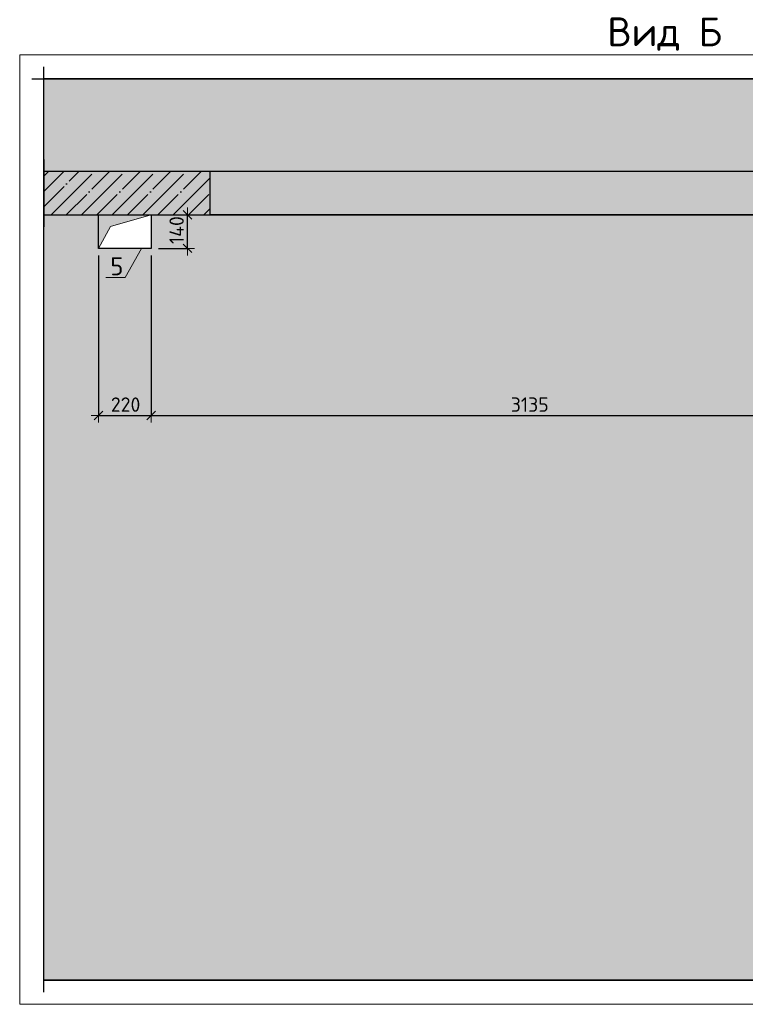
# Model space of a CAD drawing. Header units: millimetres. Extents: x 24180 to 116279, y -2337 to 52405.
# Tile 26 of 41: x 26928 to 29951, y 48299 to 52401. Entities that reach past the tile are written whole.
import ezdxf

# ---------------------------------------------------------------- set-up
doc = ezdxf.new("R2010")
doc.units = ezdxf.units.MM
doc.header["$PDMODE"] = 65
doc.linetypes.add('______11', pattern=[150, 120, -15, 0, -15])
doc.linetypes.add('______5', pattern=[330, 240, -30, 30, -30])
doc.layers.add('Standard', color=7, linetype='Continuous', lineweight=25)
doc.layers.add('Размерная линия_ общее_1', color=7, linetype='Continuous', lineweight=13)
doc.layers.add('Осевая линия_ общее', color=7, linetype='______5', lineweight=13, true_color=0xa0a0a0)
doc.styles.add('ISOCPEUR', font='ISOCPEUR')
doc.dimstyles.new('DIMSTYLE_5', dxfattribs={"dimtxt": 60, "dimasz": 60, "dimexe": 0, "dimexo": 0, "dimgap": 30, "dimtad": 2, "dimdec": 0, "dimrnd": 5, "dimzin": 12, "dimdsep": 46, "dimtxsty": 'ISOCPEUR', "dimblk1": 'ALL_ML_STRICH', "dimblk2": 'ALL_ML_STRICH', "dimsah": 1, "dimcen": 0, "dimclrd": 7, "dimclre": 256, "dimclrt": 7, "dimadec": 0, "dimazin": 0, "dimtfac": 1, "dimtdec": 0, "dimtix": 1, "dimtmove": 2, "dimatfit": 3, "dimfxl": 0, "dimtzin": 0, "dimlwd": 0, "dimlwe": -3, "dimarcsym": 0})
doc.dimstyles.new('DIMSTYLE_7', dxfattribs={"dimtxt": 60, "dimasz": 60, "dimexe": 0, "dimexo": 0, "dimgap": 30, "dimtad": 2, "dimdec": 0, "dimrnd": 5, "dimzin": 12, "dimdsep": 46, "dimtxsty": 'ISOCPEUR', "dimblk1": 'ALL_ML_STRICH', "dimblk2": 'ALL_ML_STRICH', "dimsah": 1, "dimcen": 0, "dimclrd": 7, "dimclre": 256, "dimclrt": 7, "dimadec": 0, "dimazin": 0, "dimtfac": 1, "dimtdec": 0, "dimtix": 1, "dimtmove": 2, "dimatfit": 3, "dimfxl": 0, "dimtvp": 1.2, "dimtzin": 0, "dimlwd": 0, "dimlwe": -3, "dimarcsym": 0})

# ---------------------------------------------------------------- blocks, each defined once
blk = doc.blocks.new('ALL_ML_STRICH')
at = {"color": 0, "linetype": 'ByBlock', "lineweight": -2}
for p, q in [((-1, 0), (0.5, 0)), ((-0.3, -0.3), (0.3, 0.3)), ((0, -0.5), (0, 0.5))]:
    blk.add_line(p, q, dxfattribs=at)
blk = doc.blocks.new('*D326')
at = {"layer": 'DEFPOINTS', "color": 7, "linetype": 'Continuous', "lineweight": 13, "transparency": 33554687}
for p in [(27486.3, 51588.6), (27476.3, 51448.6), (27626.9, 51448.6)]:
    blk.add_point(p, dxfattribs=at)
at = {"layer": 'Размерная линия_ общее_1', "color": 253, "linetype": 'Continuous', "lineweight": -2, "true_color": 0xa0a0a0, "transparency": 33554687}
for p, q in [((27516.3, 51588.6), (27626.9, 51588.6)), ((27506.3, 51448.6), (27626.9, 51448.6))]:
    blk.add_line(p, q, dxfattribs=at)
at = {"layer": 'Размерная линия_ общее_1', "color": 7, "linetype": 'Continuous', "lineweight": -2, "transparency": 33554687}
blk.add_line((27626.9, 51448.6), (27626.9, 51588.6), dxfattribs=at)
at = {"layer": 'Размерная линия_ общее_1', "color": 7, "linetype": 'Continuous', "lineweight": 13, "transparency": 33554687, "xscale": 60, "yscale": 60, "zscale": 60}
for p, rotation in [((27626.9, 51588.6), 90), ((27626.9, 51448.6), 270)]:
    blk.add_blockref('ALL_ML_STRICH', p, dxfattribs=dict(at, rotation=rotation))
at = {"layer": 'Размерная линия_ общее_1', "color": 7, "linetype": 'Continuous', "lineweight": 13, "transparency": 33554687, "insert": (27581.9, 51524.6), "char_height": 60, "width": 180, "attachment_point": 5, "rotation": 90, "style": 'ISOCPEUR'}
blk.add_mtext('\\A1;{140}', dxfattribs=at)
blk = doc.blocks.new('*D339')
at = {"layer": 'DEFPOINTS', "color": 7, "linetype": 'Continuous', "lineweight": 13, "transparency": 33554687}
for p in [(27256.3, 51448.6), (27476.3, 51448.6), (27256.3, 50752.5)]:
    blk.add_point(p, dxfattribs=at)
at = {"layer": 'Размерная линия_ общее_1', "color": 253, "linetype": 'Continuous', "lineweight": -2, "true_color": 0xa0a0a0, "transparency": 33554687}
for p, q in [((27256.3, 51418.6), (27256.3, 50752.5)), ((27476.3, 51418.6), (27476.3, 50752.5))]:
    blk.add_line(p, q, dxfattribs=at)
at = {"layer": 'Размерная линия_ общее_1', "color": 7, "linetype": 'Continuous', "lineweight": -2, "transparency": 33554687}
blk.add_line((27256.3, 50752.5), (27476.3, 50752.5), dxfattribs=at)
at = {"layer": 'Размерная линия_ общее_1', "color": 7, "linetype": 'Continuous', "lineweight": 13, "transparency": 33554687, "xscale": 60, "yscale": 60, "zscale": 60, "rotation": 180}
blk.add_blockref('ALL_ML_STRICH', (27256.3, 50752.5), dxfattribs=at)
at = {"layer": 'Размерная линия_ общее_1', "color": 7, "linetype": 'Continuous', "lineweight": 13, "transparency": 33554687, "xscale": 60, "yscale": 60, "zscale": 60}
blk.add_blockref('ALL_ML_STRICH', (27476.3, 50752.5), dxfattribs=at)
at = {"layer": 'Размерная линия_ общее_1', "color": 7, "linetype": 'Continuous', "lineweight": 13, "transparency": 33554687, "insert": (27369.3, 50797.5), "char_height": 60, "width": 180, "attachment_point": 5, "style": 'ISOCPEUR'}
blk.add_mtext('\\A1;{220}', dxfattribs=at)
blk = doc.blocks.new('*D340')
at = {"layer": 'DEFPOINTS', "color": 7, "linetype": 'Continuous', "lineweight": 13, "transparency": 33554687}
for p in [(27476.3, 51448.6), (27476.3, 50752.5), (30611.3, 50168.6)]:
    blk.add_point(p, dxfattribs=at)
at = {"layer": 'Размерная линия_ общее_1', "color": 253, "linetype": 'Continuous', "lineweight": -2, "true_color": 0xa0a0a0, "transparency": 33554687}
for p, q in [((27476.3, 51418.6), (27476.3, 50752.5)), ((30611.3, 50198.6), (30611.3, 50752.5))]:
    blk.add_line(p, q, dxfattribs=at)
at = {"layer": 'Размерная линия_ общее_1', "color": 7, "linetype": 'Continuous', "lineweight": -2, "transparency": 33554687}
blk.add_line((27476.3, 50752.5), (30611.3, 50752.5), dxfattribs=at)
at = {"layer": 'Размерная линия_ общее_1', "color": 7, "linetype": 'Continuous', "lineweight": 13, "transparency": 33554687, "xscale": 60, "yscale": 60, "zscale": 60, "rotation": 180}
blk.add_blockref('ALL_ML_STRICH', (27476.3, 50752.5), dxfattribs=at)
at = {"layer": 'Размерная линия_ общее_1', "color": 7, "linetype": 'Continuous', "lineweight": 13, "transparency": 33554687, "xscale": 60, "yscale": 60, "zscale": 60}
blk.add_blockref('ALL_ML_STRICH', (30611.3, 50752.5), dxfattribs=at)
at = {"layer": 'Размерная линия_ общее_1', "color": 7, "linetype": 'Continuous', "lineweight": 13, "transparency": 33554687, "insert": (29052.8, 50797.5), "char_height": 60, "width": 240, "attachment_point": 5, "style": 'ISOCPEUR'}
blk.add_mtext('\\A1;{3135}', dxfattribs=at)

msp = doc.modelspace()

# ---------------------------------------------------------------- hatches: boundary and pattern name
at = {"linetype": 'Continuous', "lineweight": 13, "transparency": 33554687}
h = msp.add_hatch(color=7, dxfattribs=at)
h.paths.add_polyline_path([(27028.1, 52154.3), (27028.1, 51768.6), (31521.3, 51768.6), (31521.3, 52154.3)])
h.paths.add_polyline_path([(32201.3, 51768.6), (32201.3, 52154.3), (31701.3, 52154.3), (31701.3, 51768.6)])
h = msp.add_hatch(color=7, dxfattribs=at)
h.paths.add_polyline_path([(27256.3, 51588.6), (27028.1, 51588.6), (27028.1, 48398.6), (31521.3, 48398.6), (31521.3, 51588.6), (27476.3, 51588.6), (27476.3, 51448.6), (27256.3, 51448.6)])
h.paths.add_polyline_path([(32201.3, 48398.6), (32201.3, 51588.6), (31701.3, 51588.6), (31701.3, 48398.6)])
h.paths.add_polyline_path([(31321.3, 49988.6), (31146.3, 49988.6), (31146.3, 50168.6), (31321.3, 50168.6)], flags=16)
h.paths.add_polyline_path([(30831.3, 49848.6), (30611.3, 49848.6), (30611.3, 50168.6), (30831.3, 50168.6)], flags=16)
at = {"layer": 'Standard', "linetype": 'Continuous', "lineweight": -3, "transparency": 33554687}
msp.add_hatch(color=7, dxfattribs=at).paths.add_polyline_path([(27721.3, 51588.6), (27721.3, 51768.6), (27028.1, 51768.6), (27028.1, 51588.6)])
at = {"layer": 'Standard', "linetype": 'Continuous', "lineweight": 13, "transparency": 33554687}
msp.add_hatch(color=7, dxfattribs=at).paths.add_polyline_path([(27721.3, 51588.6), (31521.3, 51588.6), (31521.3, 51768.6), (27721.3, 51768.6)])
at = {"layer": 'Standard', "linetype": 'Continuous', "lineweight": 13, "true_color": 0x5d5d5d, "transparency": 33554687}
msp.add_hatch(color=251, dxfattribs=at).paths.add_polyline_path([(27256.3, 51448.6), (27305.8, 51539.1), (27476.3, 51588.6), (27256.3, 51588.6)])

# ---------------------------------------------------------------- linework, layer by layer
at = {"color": 7, "linetype": 'Continuous', "lineweight": -3, "transparency": 33554687}
for p, q in [((27028.1, 51718.6), (27028.1, 52204.3)), ((26978.1, 52154.3), (31571.3, 52154.3)), ((31521.3, 51768.6), (27721.3, 51768.6)), ((27028.1, 48348.6), (27028.1, 51638.6)), ((27256.3, 51448.6), (27256.3, 51588.6)), ((27476.3, 51588.6), (27476.3, 51448.6)), ((31521.3, 51588.6), (27721.3, 51588.6)), ((27476.3, 51448.6), (27256.3, 51448.6)), ((31521.3, 48398.6), (27028.1, 48398.6))]:
    msp.add_line(p, q, dxfattribs=at)
at = {"color": 52, "linetype": 'Continuous', "lineweight": -3, "transparency": 33554687}
for p, q in [((27028.1, 48398.6), (27028.1, 52154.3)), ((27028.1, 48398.6), (27028.1, 52154.3)), ((27028.1, 52154.3), (32344.9, 52154.3)), ((32344.9, 52154.3), (27028.1, 52154.3)), ((27028.1, 48398.6), (32344.9, 48398.6)), ((32344.9, 48398.6), (27028.1, 48398.6))]:
    msp.add_line(p, q, dxfattribs=at)
at = {"layer": 'Standard', "color": 7, "linetype": 'Continuous', "lineweight": -3, "transparency": 33554687}
for p, q in [((27028.1, 51818.6), (27028.1, 51538.6)), ((27721.3, 51768.6), (27028.1, 51768.6)), ((31521.3, 51768.6), (27721.3, 51768.6)), ((27721.3, 51588.6), (27721.3, 51768.6)), ((27028.1, 51588.6), (27721.3, 51588.6)), ((27721.3, 51588.6), (31521.3, 51588.6))]:
    msp.add_line(p, q, dxfattribs=at)
at = {"layer": 'Standard', "color": 253, "linetype": '______11', "lineweight": -3, "true_color": 0xababab, "transparency": 33554687}
for p, q in [((27028.1, 51749), (27047.7, 51768.6)), ((27028.1, 51621.7), (27175, 51768.6)), ((27122.3, 51588.6), (27302.3, 51768.6)), ((27249.6, 51588.6), (27429.6, 51768.6)), ((27376.9, 51588.6), (27556.9, 51768.6)), ((27504.1, 51588.6), (27684.1, 51768.6)), ((27631.4, 51588.6), (27721.3, 51678.5))]:
    msp.add_line(p, q, dxfattribs=at)
at = {"layer": 'Standard', "color": 253, "linetype": '______5', "lineweight": -3, "true_color": 0xababab, "transparency": 33554687}
for p, q in [((27028.1, 51685.3), (27111.4, 51768.6)), ((27058.7, 51588.6), (27238.7, 51768.6)), ((27185.9, 51588.6), (27365.9, 51768.6)), ((27313.2, 51588.6), (27493.2, 51768.6)), ((27440.5, 51588.6), (27620.5, 51768.6)), ((27567.8, 51588.6), (27721.3, 51742.1)), ((27695.1, 51588.6), (27721.3, 51614.8))]:
    msp.add_line(p, q, dxfattribs=at)
at = {"layer": 'Standard', "color": 7, "linetype": 'Continuous', "lineweight": 13, "transparency": 33554687}
msp.add_lwpolyline([(26928.1, 48298.6), (32444.9, 48298.6), (32444.9, 52254.3), (26928.1, 52254.3), (26928.1, 48298.6)], dxfattribs=at)
at = {"layer": 'Осевая линия_ общее', "color": 7, "linetype": 'Continuous', "lineweight": 13, "transparency": 33554687}
for points in [[(27256.3, 51448.6), (27305.8, 51539.1), (27476.3, 51588.6)], [(27435.9, 51448.6), (27367.5, 51326.9), (27287.5, 51326.9)]]:
    msp.add_lwpolyline(points, dxfattribs=at)

# ---------------------------------------------------------------- texts
at = {"layer": 'Standard', "color": 7, "linetype": 'Continuous', "lineweight": 13, "transparency": 33554687, "attachment_point": 5, "style": 'ISOCPEUR'}
for s, insert, char_height, width in [('\\A1;{\\fISOCPEUR|i0|b0;\\H120.000000;\\W1.000000;\\C7;Вид Б}\\P', (29615.3, 52341.3), 120, 488.842), ('\\A1;{\\fISOCPEUR|i0|b0;\\H75.000000;\\W1.000000;\\C7;5}\\P', (27332.8, 51373.9), 75, 81.667)]:
    msp.add_mtext(s, dxfattribs=dict(at, insert=insert, char_height=char_height, width=width))

# ---------------------------------------------------------------- dimensions: what is measured, and where the dimension line sits
at = {"layer": 'Размерная линия_ общее_1', "color": 7, "linetype": 'Continuous', "lineweight": 13, "transparency": 33554687}
dim = msp.add_linear_dim(base=(27626.9, 51588.6), p1=(27506.3, 51448.6), p2=(27516.3, 51588.6), angle=90, dimstyle='DIMSTYLE_7', override={"dimpost": '<>', "dimclrd": 7, "dimclre": 253, "dimclrt": 7, "dimlwd": 0, "dimlwe": 65533}, dxfattribs=at)
dim.commit()
dim.dimension.update_dxf_attribs({"geometry": '*D326', "text_midpoint": (27581.9, 51524.6), "dimtype": 160})
for base, p1, p2, picture, middle in [((27476.3, 50752.5), (27256.3, 51418.6), (27476.3, 51418.6), '*D339', (27369.3, 50797.5)), ((30611.3, 50752.5), (27476.3, 51418.6), (30611.3, 50198.6), '*D340', (29052.8, 50797.5))]:
    dim = msp.add_linear_dim(base=base, p1=p1, p2=p2, dimstyle='DIMSTYLE_5', override={"dimpost": '<>', "dimclrd": 7, "dimclre": 253, "dimclrt": 7, "dimlwd": 0, "dimlwe": 65533}, dxfattribs=at)
    dim.commit()
    dim.dimension.update_dxf_attribs({"geometry": picture, "text_midpoint": middle, "dimtype": 160})

doc.saveas('drawing.dxf')
